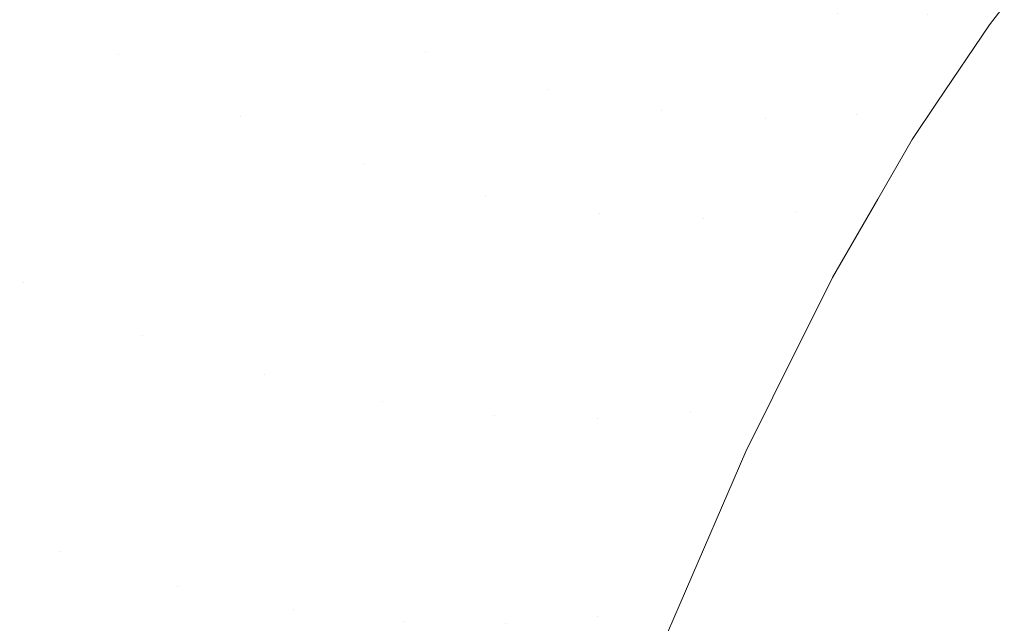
# Model space of a CAD drawing. Header units: centimetres. Extents: x -68 to 68, y -30 to 21.
# Tile 3 of 27: x -65.18 to -62.81, y 14.11 to 15.56. Entities that reach past the tile are written whole.
import ezdxf

# ---------------------------------------------------------------- set-up
doc = ezdxf.new("R2010")
doc.units = ezdxf.units.CM
doc.header["$LTSCALE"] = 2.54
doc.layers.add('Lucido design-1', color=7, linetype='Continuous')

# ---------------------------------------------------------------- blocks, each defined once
blk = doc.blocks.new('Gruppo-1')
at = {"color": 1, "linetype": 'Continuous', "lineweight": 9}
for points, invisible_edges in [([(-65.2169, 15.657, 169.742), (-64.9398, 15.476, 169.7904), (-64.7986, 15.7732, 170.0626)], 11), ([(-64.5021, 15.608, 170.0602), (-64.7986, 15.7732, 170.0626), (-64.9398, 15.476, 169.7904)], 11), ([(-64.5021, 15.608, 170.0602), (-64.2014, 15.4804, 170.0153), (-64.0187, 15.7788, 170.2905)], 11), ([(-64.0187, 15.7788, 170.2905), (-64.2014, 15.4804, 170.0153), (-63.9089, 15.3916, 169.934)], 11), ([(-63.9089, 15.3916, 169.934), (-63.7274, 15.6719, 170.1916), (-64.0187, 15.7788, 170.2905)], 11), ([(-64.9398, 15.476, 169.7904), (-65.2169, 15.657, 169.742), (-65.4404, 15.0833, 169.2346)], 11), ([(-63.7274, 15.6719, 170.1916), (-63.9089, 15.3916, 169.934), (-63.6346, 15.3399, 169.8242)], 11), ([(-63.6346, 15.3399, 169.8242), (-63.4558, 15.6046, 170.0632), (-63.7274, 15.6719, 170.1916)], 11), ([(-64.9398, 15.476, 169.7904), (-64.6459, 15.3265, 169.7965), (-64.5021, 15.608, 170.0602)], 11), ([(-64.5021, 15.608, 170.0602), (-64.6459, 15.3265, 169.7965), (-64.3477, 15.2125, 169.7626)], 11), ([(-64.3477, 15.2125, 169.7626), (-64.2014, 15.4804, 170.0153), (-64.5021, 15.608, 170.0602)], 11), ([(-63.4558, 15.6046, 170.0632), (-63.6346, 15.3399, 169.8242), (-63.3853, 15.3212, 169.6943)], 11), ([(-63.3853, 15.3212, 169.6943), (-63.2109, 15.5728, 169.9151), (-63.4558, 15.6046, 170.0632)], 11), ([(-62.8456, 15.5469, 169.557), (-62.81, 15.5926, 169.5923), (-62.9959, 15.5709, 169.7561)], 10), ([(-63.2109, 15.5728, 169.9151), (-63.3853, 15.3212, 169.6943), (-63.1647, 15.3301, 169.5521)], 11), ([(-63.1647, 15.3301, 169.5521), (-62.9959, 15.5709, 169.7561), (-63.2109, 15.5728, 169.9151)], 11), ([(-62.8456, 15.5469, 169.557), (-62.9959, 15.5709, 169.7561), (-63.1647, 15.3301, 169.5521)], 11), ([(-63.1647, 15.3301, 169.5521), (-62.9712, 15.3603, 169.4031), (-62.8456, 15.5469, 169.557)], 9), ([(-65.4404, 15.0833, 169.2346), (-65.1685, 14.9276, 169.293), (-64.9398, 15.476, 169.7904)], 11), ([(-64.9398, 15.476, 169.7904), (-65.1685, 14.9276, 169.293), (-64.8813, 14.8002, 169.3128)], 11), ([(-64.8813, 14.8002, 169.3128), (-64.6459, 15.3265, 169.7965), (-64.9398, 15.476, 169.7904)], 11), ([(-64.2014, 15.4804, 170.0153), (-64.3477, 15.2125, 169.7626), (-64.0571, 15.1349, 169.6937)], 11), ([(-64.0571, 15.1349, 169.6937), (-63.9089, 15.3916, 169.934), (-64.2014, 15.4804, 170.0153)], 11), ([(-63.9089, 15.3916, 169.934), (-64.0571, 15.1349, 169.6937), (-63.7835, 15.092, 169.5967)], 11), ([(-63.7835, 15.092, 169.5967), (-63.6346, 15.3399, 169.8242), (-63.9089, 15.3916, 169.934)], 11), ([(-63.0315, 15.2707, 169.3292), (-62.9712, 15.3603, 169.4031), (-63.1647, 15.3301, 169.5521)], 10), ([(-64.6459, 15.3265, 169.7965), (-64.8813, 14.8002, 169.3128), (-64.5902, 14.7043, 169.2952)], 11), ([(-64.5902, 14.7043, 169.2952), (-64.3477, 15.2125, 169.7626), (-64.6459, 15.3265, 169.7965)], 11), ([(-63.6346, 15.3399, 169.8242), (-63.7835, 15.092, 169.5967), (-63.5335, 15.08, 169.4792)], 11), ([(-63.5335, 15.08, 169.4792), (-63.3853, 15.3212, 169.6943), (-63.6346, 15.3399, 169.8242)], 11), ([(-63.3853, 15.3212, 169.6943), (-63.5335, 15.08, 169.4792), (-63.311, 15.094, 169.3483)], 11), ([(-63.311, 15.094, 169.3483), (-63.1647, 15.3301, 169.5521), (-63.3853, 15.3212, 169.6943)], 11), ([(-63.0315, 15.2707, 169.3292), (-63.1647, 15.3301, 169.5521), (-63.311, 15.094, 169.3483)], 11), ([(-63.311, 15.094, 169.3483), (-63.1144, 15.1272, 169.2101), (-63.0315, 15.2707, 169.3292)], 9), ([(-64.3477, 15.2125, 169.7626), (-64.5902, 14.7043, 169.2952), (-64.3055, 14.6404, 169.2442)], 11), ([(-64.3055, 14.6404, 169.2442), (-64.0571, 15.1349, 169.6937), (-64.3477, 15.2125, 169.7626)], 11), ([(-64.0571, 15.1349, 169.6937), (-64.3055, 14.6404, 169.2442), (-64.036, 14.6069, 169.1653)], 11), ([(-64.036, 14.6069, 169.1653), (-63.7835, 15.092, 169.5967), (-64.0571, 15.1349, 169.6937)], 11), ([(-63.2234, 14.9387, 169.0538), (-63.1144, 15.1272, 169.2101), (-63.311, 15.094, 169.3483)], 10), ([(-65.3607, 14.3912, 168.8361), (-65.1685, 14.9276, 169.293), (-65.4404, 15.0833, 169.2346)], 11), ([(-63.7835, 15.092, 169.5967), (-64.036, 14.6069, 169.1653), (-63.7879, 14.6006, 169.0649)], 11), ([(-63.7879, 14.6006, 169.0649), (-63.5335, 15.08, 169.4792), (-63.7835, 15.092, 169.5967)], 11), ([(-63.2234, 14.9387, 169.0538), (-63.311, 15.094, 169.3483), (-63.5651, 14.6174, 168.9493)], 11), ([(-63.5651, 14.6174, 168.9493), (-63.311, 15.094, 169.3483), (-63.5335, 15.08, 169.4792)], 11), ([(-63.5335, 15.08, 169.4792), (-63.7879, 14.6006, 169.0649), (-63.5651, 14.6174, 168.9493)], 11), ([(-65.1685, 14.9276, 169.293), (-65.3607, 14.3912, 168.8361), (-65.081, 14.2801, 168.8673)], 11), ([(-65.081, 14.2801, 168.8673), (-64.8813, 14.8002, 169.3128), (-65.1685, 14.9276, 169.293)], 11), ([(-63.5651, 14.6174, 168.9493), (-63.3667, 14.6507, 168.8255), (-63.2234, 14.9387, 169.0538)], 9), ([(-64.8813, 14.8002, 169.3128), (-65.081, 14.2801, 168.8673), (-64.7974, 14.1966, 168.8627)], 11), ([(-64.7974, 14.1966, 168.8627), (-64.5902, 14.7043, 169.2952), (-64.8813, 14.8002, 169.3128)], 11), ([(-64.5902, 14.7043, 169.2952), (-64.7974, 14.1966, 168.8627), (-64.5193, 14.141, 168.8255)], 11), ([(-64.5193, 14.141, 168.8255), (-64.3055, 14.6404, 169.2442), (-64.5902, 14.7043, 169.2952)], 11), ([(-64.3055, 14.6404, 169.2442), (-64.5193, 14.141, 168.8255), (-64.2547, 14.1122, 168.7603)], 11), ([(-64.2547, 14.1122, 168.7603), (-64.036, 14.6069, 169.1653), (-64.3055, 14.6404, 169.2442)], 11), ([(-63.4315, 14.5205, 168.7222), (-63.3667, 14.6507, 168.8255), (-63.5651, 14.6174, 168.9493)], 10), ([(-63.7878, 14.123, 168.5683), (-63.5651, 14.6174, 168.9493), (-63.7879, 14.6006, 169.0649)], 11), ([(-63.4315, 14.5205, 168.7222), (-63.5651, 14.6174, 168.9493), (-63.7878, 14.123, 168.5683)], 11), ([(-64.036, 14.6069, 169.1653), (-64.2547, 14.1122, 168.7603), (-64.0096, 14.1073, 168.6726)], 11), ([(-64.0096, 14.1073, 168.6726), (-63.7879, 14.6006, 169.0649), (-64.036, 14.6069, 169.1653)], 11), ([(-63.7879, 14.6006, 169.0649), (-64.0096, 14.1073, 168.6726), (-63.7878, 14.123, 168.5683)], 11), ([(-63.7878, 14.123, 168.5683), (-63.5899, 14.1542, 168.4538), (-63.4315, 14.5205, 168.7222)], 9), ([(-65.2576, 13.7509, 168.4554), (-65.081, 14.2801, 168.8673), (-65.3607, 14.3912, 168.8361)], 11), ([(-65.081, 14.2801, 168.8673), (-65.2576, 13.7509, 168.4554), (-64.9814, 13.677, 168.4622)], 11), ([(-64.9814, 13.677, 168.4622), (-64.7974, 14.1966, 168.8627), (-65.081, 14.2801, 168.8673)], 11), ([(-64.7974, 14.1966, 168.8627), (-64.9814, 13.677, 168.4622), (-64.7098, 13.6274, 168.4369)], 11), ([(-64.7098, 13.6274, 168.4369), (-64.5193, 14.141, 168.8255), (-64.7974, 14.1966, 168.8627)], 11), ([(-64.5193, 14.141, 168.8255), (-64.7098, 13.6274, 168.4369), (-64.4503, 13.6011, 168.3834)], 11), ([(-64.4503, 13.6011, 168.3834), (-64.2547, 14.1122, 168.7603), (-64.5193, 14.141, 168.8255)], 11), ([(-63.6203, 14.084, 168.4024), (-63.5899, 14.1542, 168.4538), (-63.7878, 14.123, 168.5683)], 10), ([(-64.2547, 14.1122, 168.7603), (-64.4503, 13.6011, 168.3834), (-64.2084, 13.596, 168.3066)], 11), ([(-64.2084, 13.596, 168.3066), (-64.0096, 14.1073, 168.6726), (-64.2547, 14.1122, 168.7603)], 11), ([(-63.9879, 13.6091, 168.2119), (-63.7878, 14.123, 168.5683), (-64.0096, 14.1073, 168.6726)], 11), ([(-63.6203, 14.084, 168.4024), (-63.7878, 14.123, 168.5683), (-63.9879, 13.6091, 168.2119)], 11), ([(-64.0096, 14.1073, 168.6726), (-64.2084, 13.596, 168.3066), (-63.9879, 13.6091, 168.2119)], 11)]:
    blk.add_3dface(points, dxfattribs=dict(at, invisible_edges=invisible_edges))

msp = doc.modelspace()

# ---------------------------------------------------------------- block references
at = {"layer": 'Lucido design-1', "color": 1, "true_color": 0xff0000}
msp.add_blockref('Gruppo-1', (0, 0), dxfattribs=at)

doc.saveas('drawing.dxf')
